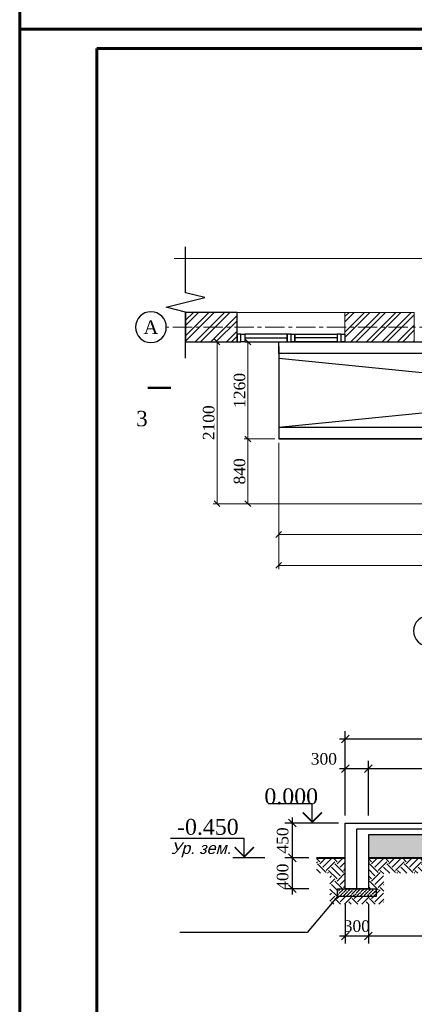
# Model space of a CAD drawing. Header units: millimetres. Extents: x 2063114 to 14983986, y -126020516 to 213791.
# Tile 30 of 256: x 2320392 to 2330635, y -1688291 to -1662751. Entities that reach past the tile are written whole.
import ezdxf
from ezdxf.enums import TextEntityAlignment as Align

# ---------------------------------------------------------------- set-up
doc = ezdxf.new("R2010")
doc.units = ezdxf.units.MM
doc.linetypes.add('CENTERX2', pattern=[4, 2.5, -0.5, 0.5, -0.5])
doc.linetypes.add('HIDDEN2', pattern=[4.7625, 3.175, -1.5875])
doc.layers.get('Defpoints').update_dxf_attribs({"color": 6, "lineweight": 35})
for name, color, linetype, lineweight in [('380', 7, 'Continuous', 40), ('_ASO_Окна', 142, 'Continuous', 18), ('АСО-оси', 24, 'CENTERX2', 20), ('АСО-Штриховка', 184, 'Continuous', 9), ('кирпич', 7, 'Continuous', 40)]:
    doc.layers.add(name, color=color, linetype=linetype, lineweight=lineweight)
doc.layers.add('_print', color=6, linetype='Continuous', lineweight=60, plot=False)
doc.layers.add('Окна', color=5, linetype='Continuous')
doc.layers.add('Полы', color=12, linetype='Continuous')
doc.styles.add('RUSS', font='russ', dxfattribs={"width": 0.75})
doc.styles.add('seviyorum', font='times.ttf')
doc.styles.add('SIMPLEX', font='times.ttf', dxfattribs={"width": 0.7})
doc.styles.get("Standard").update_dxf_attribs({"font": 'arial.ttf'})
doc.styles.add('TIMES', font='times.ttf')
doc.styles.add('Times New Roman', font='times.ttf')
doc.dimstyles.new('Dim(100)', dxfattribs={"dimscale": 100, "dimtxt": 3.5, "dimasz": 2, "dimexe": 2, "dimexo": 2, "dimgap": 1, "dimtad": 1, "dimdec": 0, "dimdsep": 46, "dimtxsty": 'SIMPLEX', "dimblk": 'OBLIQUE', "dimcen": 2.5, "dimdle": 1.5, "dimclrd": 256, "dimclre": 256, "dimclrt": 256, "dimadec": 0, "dimazin": 0, "dimtfac": 0.75, "dimtdec": 0, "dimtmove": 1, "dimatfit": 3, "dimfxl": 1, "dimtolj": 1, "dimtzin": 0, "dimlwd": -1, "dimlwe": -1, "dimarcsym": 0})
doc.dimstyles.new('Миржалол100', dxfattribs={"dimtxt": 300, "dimasz": 150, "dimexe": 100, "dimexo": 100, "dimgap": 63, "dimtad": 1, "dimdec": 0, "dimtxsty": 'Times New Roman', "dimblk": 'OBLIQUE', "dimcen": 100, "dimclrd": 256, "dimclre": 256, "dimclrt": 256, "dimadec": 0, "dimazin": 0, "dimtfac": 1, "dimtdec": 0, "dimtmove": 1, "dimatfit": 3, "dimfxl": 800, "dimlwd": 13, "dimlwe": 13, "dimarcsym": 0})
pattern_1 = [(45, (2362122.46, -1749103.66), (-202.0558, 202.0558), []), (45, (2362257.16, -1749103.66), (-202.0558, 202.0558), [])]

# ---------------------------------------------------------------- blocks, each defined once
blk = doc.blocks.new('MARK-POM')
at = {"linetype": 'Continuous'}
blk.add_circle((0, 0), 4, dxfattribs=at)
at = {"linetype": 'Continuous', "style": 'RUSS', "width": 0.75}
blk.add_attdef('ЌЋЊ…ђ', text='', height=3.5, dxfattribs=at).set_placement((0, 0), align=Align.MIDDLE)
blk = doc.blocks.new('*U125')
at = {"layer": 'Окна', "lineweight": 30}
for points in [[(50, 0), (0, 0), (0, 100), (50, 100)], [(50, 0), (100, 0), (100, 100), (50, 100)], [(700, 0), (650, 0), (650, 100), (700, 100)], [(700, 0), (750, 0), (750, 100), (700, 100)]]:
    blk.add_lwpolyline(points, close=True, dxfattribs=at)
at = {"layer": 'Окна', "ltscale": 0.5}
blk.add_lwpolyline([(100, 100), (650, 100), (650, 0), (100, 0)], close=True, dxfattribs=at)
at = {"layer": 'Окна', "lineweight": 30}
blk.add_lwpolyline([(100, 50), (650, 50)], dxfattribs=at)
blk = doc.blocks.new('*U126')
at = {"layer": 'Окна', "lineweight": 30}
for points in [[(50, 0), (0, 0), (0, 100), (50, 100)], [(50, 0), (100, 0), (100, 100), (50, 100)], [(700, 0), (650, 0), (650, 100), (700, 100)], [(700, 0), (750, 0), (750, 100), (700, 100)]]:
    blk.add_lwpolyline(points, close=True, dxfattribs=at)
at = {"layer": 'Окна', "ltscale": 0.5}
blk.add_lwpolyline([(100, 100), (650, 100), (650, 0), (100, 0)], close=True, dxfattribs=at)
at = {"layer": 'Окна', "lineweight": 30}
blk.add_lwpolyline([(100, 50), (650, 50)], dxfattribs=at)
blk = doc.blocks.new('_Oblique')
at = {"color": 0, "linetype": 'ByBlock', "lineweight": -2}
blk.add_line((-0.5, -0.5), (0.5, 0.5), dxfattribs=at)
blk = doc.blocks.new('*D1231')
at = {"linetype": 'Continuous', "lineweight": 13, "transparency": 16777216}
for p, q in [((2327115, -1673727), (2327115, -1676206)), ((2336115, -1675407), (2336115, -1676206)), ((2336115, -1676106), (2327115, -1676106))]:
    blk.add_line(p, q, dxfattribs=at)
at = {"layer": 'Defpoints', "color": 0, "lineweight": 30, "transparency": 16777216}
for p in [(2327115, -1673627), (2336115, -1675307), (2327115, -1676106)]:
    blk.add_point(p, dxfattribs=at)
at = {"lineweight": 13, "transparency": 16777216, "xscale": 150, "yscale": 150, "zscale": 150, "rotation": 180}
blk.add_blockref('_Oblique', (2327115, -1676106), dxfattribs=at)
at = {"lineweight": 13, "transparency": 16777216, "xscale": 150, "yscale": 150, "zscale": 150}
blk.add_blockref('_Oblique', (2336115, -1676106), dxfattribs=at)
at = {"transparency": 16777216, "insert": (2331615, -1675890), "char_height": 300, "attachment_point": 5, "style": 'Times New Roman'}
blk.add_mtext('4500', dxfattribs=at)
blk = doc.blocks.new('*D1198')
at = {"linetype": 'Continuous', "lineweight": 13, "transparency": 16777216}
for p, q in [((2326135, -1671107), (2326415, -1671107)), ((2326315, -1673627), (2326315, -1671107)), ((2327015, -1673627), (2326215, -1673627))]:
    blk.add_line(p, q, dxfattribs=at)
at = {"layer": 'Defpoints', "color": 0, "lineweight": 30, "transparency": 16777216}
for p in [(2326035, -1671107), (2326315, -1671107), (2327115, -1673627)]:
    blk.add_point(p, dxfattribs=at)
at = {"lineweight": 13, "transparency": 16777216, "xscale": 150, "yscale": 150, "zscale": 150}
for p, rotation in [((2326315, -1671107), 90), ((2326315, -1673627), 270)]:
    blk.add_blockref('_Oblique', p, dxfattribs=dict(at, rotation=rotation))
at = {"transparency": 16777216, "insert": (2326099, -1672367), "char_height": 300, "attachment_point": 5, "rotation": 90, "style": 'Times New Roman'}
blk.add_mtext('1260', dxfattribs=at)
blk = doc.blocks.new('*D1232')
at = {"linetype": 'Continuous', "lineweight": 13, "transparency": 16777216}
for p, q in [((2327015, -1673627), (2326215, -1673627)), ((2326315, -1673627), (2326315, -1675307)), ((2336015, -1675307), (2326215, -1675307))]:
    blk.add_line(p, q, dxfattribs=at)
at = {"layer": 'Defpoints', "color": 0, "lineweight": 30, "transparency": 16777216}
for p in [(2327115, -1673627), (2326315, -1675307), (2336115, -1675307)]:
    blk.add_point(p, dxfattribs=at)
at = {"lineweight": 13, "transparency": 16777216, "xscale": 150, "yscale": 150, "zscale": 150}
for p, rotation in [((2326315, -1673627), 90), ((2326315, -1675307), 270)]:
    blk.add_blockref('_Oblique', p, dxfattribs=dict(at, rotation=rotation))
at = {"transparency": 16777216, "insert": (2326099, -1674467), "char_height": 300, "attachment_point": 5, "rotation": 90, "style": 'Times New Roman'}
blk.add_mtext('840', dxfattribs=at)
blk = doc.blocks.new('*D1233')
at = {"linetype": 'Continuous', "lineweight": 13, "transparency": 16777216}
for p, q in [((2325858, -1671107), (2325415, -1671107)), ((2325515, -1675307), (2325515, -1671107)), ((2326215, -1675307), (2325415, -1675307))]:
    blk.add_line(p, q, dxfattribs=at)
at = {"layer": 'Defpoints', "color": 0, "lineweight": 30, "transparency": 16777216}
for p in [(2325515, -1671107), (2325958, -1671107), (2326315, -1675307)]:
    blk.add_point(p, dxfattribs=at)
at = {"lineweight": 13, "transparency": 16777216, "xscale": 150, "yscale": 150, "zscale": 150}
for p, rotation in [((2325515, -1671107), 90), ((2325515, -1675307), 270)]:
    blk.add_blockref('_Oblique', p, dxfattribs=dict(at, rotation=rotation))
at = {"transparency": 16777216, "insert": (2325299, -1673207), "char_height": 300, "attachment_point": 5, "rotation": 90, "style": 'Times New Roman'}
blk.add_mtext('2100', dxfattribs=at)
blk = doc.blocks.new('*D1199')
at = {"linetype": 'Continuous', "lineweight": 13, "transparency": 16777216}
for p, q in [((2327114, -1676207), (2327114, -1677007)), ((2346914, -1676207), (2346914, -1677007)), ((2327114, -1676907), (2346914, -1676907))]:
    blk.add_line(p, q, dxfattribs=at)
at = {"layer": 'Defpoints', "color": 0, "lineweight": 30, "transparency": 16777216}
for p in [(2327114, -1676107), (2346914, -1676107), (2346914, -1676907)]:
    blk.add_point(p, dxfattribs=at)
at = {"lineweight": 13, "transparency": 16777216, "xscale": 150, "yscale": 150, "zscale": 150, "rotation": 180}
blk.add_blockref('_Oblique', (2327114, -1676907), dxfattribs=at)
at = {"lineweight": 13, "transparency": 16777216, "xscale": 150, "yscale": 150, "zscale": 150}
blk.add_blockref('_Oblique', (2346914, -1676907), dxfattribs=at)
at = {"transparency": 16777216, "insert": (2337014, -1676691), "char_height": 300, "attachment_point": 5, "style": 'Times New Roman'}
blk.add_mtext('9900', dxfattribs=at)
blk = doc.blocks.new('*D1219')
at = {"ltscale": 300, "transparency": 16777216}
for p, q in [((2328843, -1685692), (2328843, -1686717)), ((2329443, -1685692), (2329443, -1686717)), ((2328693, -1686517), (2329593, -1686517))]:
    blk.add_line(p, q, dxfattribs=at)
at = {"layer": 'Defpoints', "color": 0, "lineweight": 30, "ltscale": 300, "transparency": 16777216}
for p in [(2328843, -1685492), (2329443, -1685492), (2329443, -1686517)]:
    blk.add_point(p, dxfattribs=at)
at = {"ltscale": 300, "transparency": 16777216, "xscale": 200, "yscale": 200, "zscale": 200, "rotation": 180}
blk.add_blockref('_Oblique', (2328843, -1686517), dxfattribs=at)
at = {"ltscale": 300, "transparency": 16777216, "xscale": 200, "yscale": 200, "zscale": 200}
blk.add_blockref('_Oblique', (2329443, -1686517), dxfattribs=at)
at = {"ltscale": 300, "transparency": 16777216, "insert": (2329143, -1686264), "char_height": 300, "attachment_point": 5, "style": 'Times New Roman'}
blk.add_mtext('\\A1;300', dxfattribs=at)
blk = doc.blocks.new('*D1220')
at = {"ltscale": 300, "transparency": 16777216}
for p, q in [((2329443, -1685692), (2329443, -1686717)), ((2339043, -1685692), (2339043, -1686717)), ((2329293, -1686517), (2339193, -1686517))]:
    blk.add_line(p, q, dxfattribs=at)
at = {"layer": 'Defpoints', "color": 0, "lineweight": 30, "ltscale": 300, "transparency": 16777216}
for p in [(2329443, -1685492), (2339043, -1685492), (2339043, -1686517)]:
    blk.add_point(p, dxfattribs=at)
at = {"ltscale": 300, "transparency": 16777216, "xscale": 200, "yscale": 200, "zscale": 200, "rotation": 180}
blk.add_blockref('_Oblique', (2329443, -1686517), dxfattribs=at)
at = {"ltscale": 300, "transparency": 16777216, "xscale": 200, "yscale": 200, "zscale": 200}
blk.add_blockref('_Oblique', (2339043, -1686517), dxfattribs=at)
at = {"ltscale": 300, "transparency": 16777216, "insert": (2334243, -1686264), "char_height": 300, "attachment_point": 5, "style": 'Times New Roman'}
blk.add_mtext('\\A1;4800', dxfattribs=at)
blk = doc.blocks.new('*D1222')
at = {"ltscale": 300, "transparency": 16777216}
for p, q in [((2327470, -1685442), (2327470, -1684342)), ((2327893, -1684492), (2327270, -1684492)), ((2327893, -1685292), (2327270, -1685292))]:
    blk.add_line(p, q, dxfattribs=at)
at = {"layer": 'Defpoints', "color": 0, "lineweight": 30, "ltscale": 300, "transparency": 16777216}
for p in [(2327470, -1684492), (2328093, -1684492), (2328093, -1685292)]:
    blk.add_point(p, dxfattribs=at)
at = {"ltscale": 300, "transparency": 16777216, "xscale": 200, "yscale": 200, "zscale": 200}
for p, rotation in [((2327470, -1684492), 90), ((2327470, -1685292), 270)]:
    blk.add_blockref('_Oblique', p, dxfattribs=dict(at, rotation=rotation))
at = {"ltscale": 300, "transparency": 16777216, "insert": (2327218, -1684981), "char_height": 300, "attachment_point": 5, "rotation": 90, "style": 'Times New Roman'}
blk.add_mtext('\\A1;400', dxfattribs=at)
blk = doc.blocks.new('*D1223')
at = {"ltscale": 300, "transparency": 16777216}
for p, q in [((2328843, -1683392), (2328843, -1681978)), ((2329443, -1683392), (2329443, -1681978)), ((2328693, -1682178), (2329593, -1682178))]:
    blk.add_line(p, q, dxfattribs=at)
at = {"layer": 'Defpoints', "color": 0, "lineweight": 30, "ltscale": 300, "transparency": 16777216}
for p in [(2329443, -1682178), (2328843, -1683592), (2329443, -1683592)]:
    blk.add_point(p, dxfattribs=at)
at = {"ltscale": 300, "transparency": 16777216, "xscale": 200, "yscale": 200, "zscale": 200, "rotation": 180}
blk.add_blockref('_Oblique', (2328843, -1682178), dxfattribs=at)
at = {"ltscale": 300, "transparency": 16777216, "xscale": 200, "yscale": 200, "zscale": 200}
blk.add_blockref('_Oblique', (2329443, -1682178), dxfattribs=at)
at = {"ltscale": 300, "transparency": 16777216, "insert": (2328287, -1681926), "char_height": 300, "attachment_point": 5, "style": 'Times New Roman'}
blk.add_mtext('\\A1;300', dxfattribs=at)
blk = doc.blocks.new('*D1224')
at = {"ltscale": 300, "transparency": 16777216}
for p, q in [((2329443, -1683392), (2329443, -1681978)), ((2339043, -1683392), (2339043, -1681978)), ((2329293, -1682178), (2339193, -1682178))]:
    blk.add_line(p, q, dxfattribs=at)
at = {"layer": 'Defpoints', "color": 0, "lineweight": 30, "ltscale": 300, "transparency": 16777216}
for p in [(2339043, -1682178), (2329443, -1683592), (2339043, -1683592)]:
    blk.add_point(p, dxfattribs=at)
at = {"ltscale": 300, "transparency": 16777216, "xscale": 200, "yscale": 200, "zscale": 200, "rotation": 180}
blk.add_blockref('_Oblique', (2329443, -1682178), dxfattribs=at)
at = {"ltscale": 300, "transparency": 16777216, "xscale": 200, "yscale": 200, "zscale": 200}
blk.add_blockref('_Oblique', (2339043, -1682178), dxfattribs=at)
at = {"ltscale": 300, "transparency": 16777216, "insert": (2334243, -1681926), "char_height": 300, "attachment_point": 5, "style": 'Times New Roman'}
blk.add_mtext('\\A1;4800', dxfattribs=at)
blk = doc.blocks.new('*U129')
at = {"color": 0, "linetype": 'ByBlock', "lineweight": -2}
blk.add_line((3, 0), (11.3, 0), dxfattribs=at)
at = {"color": 0, "linetype": 'ByBlock', "lineweight": -2, "const_width": 0.4}
blk.add_lwpolyline([(5.8, 2.78), (8.3, 0.28), (10.8, 2.78)], dxfattribs=at)
at = {"color": 0, "linetype": 'ByBlock', "lineweight": -2}
blk.add_lwpolyline([(8.3, 0), (8.3, 5), (27.45, 5)], dxfattribs=at)
at = {"color": 0, "linetype": 'ByBlock', "lineweight": -2, "style": 'seviyorum'}
blk.add_attdef('ОТМЕТКА', text='', height=4.1, dxfattribs=at).set_placement((17.76, 8.03), align=Align.MIDDLE_CENTER)
at = {"color": 0, "linetype": 'ByBlock', "lineweight": -2, "oblique": 15}
blk.add_attdef('НТЕКСТ', text='', height=3, dxfattribs=at).set_placement((19.55, 2.5), align=Align.MIDDLE_CENTER)
blk = doc.blocks.new('*U130')
at = {"color": 0, "linetype": 'ByBlock', "lineweight": -2}
blk.add_line((3, 0), (12.76, 0), dxfattribs=at)
at = {"color": 0, "linetype": 'ByBlock', "lineweight": -2, "const_width": 0.4}
blk.add_lwpolyline([(7.26, 2.78), (9.76, 0.28), (12.26, 2.78)], dxfattribs=at)
at = {"color": 0, "linetype": 'ByBlock', "lineweight": -2}
blk.add_lwpolyline([(9.76, 0), (9.76, 5), (21.26, 5)], dxfattribs=at)
at = {"color": 0, "linetype": 'ByBlock', "lineweight": -2, "style": 'seviyorum'}
blk.add_attdef('ОТМЕТКА', text='', height=4.1, dxfattribs=at).set_placement((15.23, 6.96), align=Align.MIDDLE_CENTER)
at = {"color": 0, "linetype": 'ByBlock', "lineweight": -2, "oblique": 15}
blk.add_attdef('НТЕКСТ', text='', height=3, dxfattribs=at).set_placement((21.01, 2.5), align=Align.MIDDLE_CENTER)
blk = doc.blocks.new('*D1209')
at = {"ltscale": 300, "transparency": 16777216}
for p, q in [((2328843, -1681978), (2328843, -1681209)), ((2339643, -1681978), (2339643, -1681209)), ((2328693, -1681409), (2339793, -1681409))]:
    blk.add_line(p, q, dxfattribs=at)
at = {"layer": 'Defpoints', "color": 0, "lineweight": 30, "ltscale": 300, "transparency": 16777216}
for p in [(2339643, -1681409), (2328843, -1682178), (2339643, -1682178)]:
    blk.add_point(p, dxfattribs=at)
at = {"ltscale": 300, "transparency": 16777216, "xscale": 200, "yscale": 200, "zscale": 200, "rotation": 180}
blk.add_blockref('_Oblique', (2328843, -1681409), dxfattribs=at)
at = {"ltscale": 300, "transparency": 16777216, "xscale": 200, "yscale": 200, "zscale": 200}
blk.add_blockref('_Oblique', (2339643, -1681409), dxfattribs=at)
at = {"ltscale": 300, "transparency": 16777216, "insert": (2334243, -1681157), "char_height": 300, "attachment_point": 5, "style": 'Times New Roman'}
blk.add_mtext('\\A1;5400', dxfattribs=at)
blk = doc.blocks.new('*D1235')
at = {"ltscale": 300, "transparency": 16777216}
for p, q in [((2327470, -1684642), (2327470, -1683442)), ((2328134, -1683592), (2327270, -1683592)), ((2327893, -1684492), (2327270, -1684492))]:
    blk.add_line(p, q, dxfattribs=at)
at = {"layer": 'Defpoints', "color": 0, "lineweight": 30, "ltscale": 300, "transparency": 16777216}
for p in [(2327470, -1683592), (2328334, -1683592), (2328093, -1684492)]:
    blk.add_point(p, dxfattribs=at)
at = {"ltscale": 300, "transparency": 16777216, "xscale": 200, "yscale": 200, "zscale": 200}
for p, rotation in [((2327470, -1683592), 90), ((2327470, -1684492), 270)]:
    blk.add_blockref('_Oblique', p, dxfattribs=dict(at, rotation=rotation))
at = {"ltscale": 300, "transparency": 16777216, "insert": (2327218, -1684042), "char_height": 300, "attachment_point": 5, "rotation": 90, "style": 'Times New Roman'}
blk.add_mtext('\\A1;450', dxfattribs=at)
blk = doc.blocks.new('*U1590')
at = {"color": 0, "ltscale": 25}
blk.add_lwpolyline([(-59400, 42000), (0, 42000), (0, 0), (-59400, 0)], close=True, dxfattribs=at)
at = {"color": 0, "lineweight": 60, "ltscale": 25}
blk.add_lwpolyline([(-57400, 41500), (-500, 41500), (-500, 500), (-57400, 500)], close=True, dxfattribs=at)

msp = doc.modelspace()

# ---------------------------------------------------------------- hatches: boundary and pattern name
at = {"lineweight": 5}
h = msp.add_hatch(dxfattribs=at)
h.set_pattern_fill('ANSI32', scale=30)
h.set_pattern_definition(pattern_1)
h.paths.add_polyline_path([(2324698.2887, -1671106.76126), (2326034.74975, -1671106.76126), (2326034.74975, -1670346.76126), (2324698.2887, -1670346.76126)])
h = msp.add_hatch(dxfattribs=at)
h.set_pattern_fill('ANSI32', scale=30)
h.set_pattern_definition(pattern_1)
h.paths.add_polyline_path([(2328834.74975, -1671106.76126), (2330634.74975, -1671106.76126), (2330634.74975, -1670346.76126), (2328834.74975, -1670346.76126)])
h = msp.add_hatch()
h.set_pattern_fill('GRAVEL', color=256, scale=500)
h.set_pattern_definition([(228.0127875, (182247.51, -1204170.54), (-4000, -4500), [67.268, -6659.54402]), (184.9697407, (182202.51, -1204220.54), (6000, 500), [115.434, -11427.96238]), (132.510447, (182087.51, -1204230.54), (5000, -5500), [81.394, -8058.0163]), (267.273689, (181892.51, -1204355.54), (500, 10000), [105.119, -10406.77902]), (292.8336542, (181887.51, -1204460.54), (-2500, 6000), [103.0775, -10204.68656]), (357.273689, (181927.51, -1204555.54), (-10000, 500), [105.119, -10406.77902]), (37.6942405, (182032.51, -1204560.54), (-6500, -5000), [139.0145, -13762.42427]), (72.2553284, (182142.51, -1204475.54), (3500, 11000), [131.244, -12993.16075]), (121.4295656, (182182.51, -1204350.54), (-4000, 6500), [105.475, -10442.03655]), (175.2363583, (182127.51, -1204260.54), (5500, -500), [120.416, -5900.38129]), (222.3974378, (182007.51, -1204250.539), (-6000, -5500), [155.724, -15416.6875]), (138.8140748, (182387.51, -1204360.54), (-3500, 3000), [53.1505, -5261.92241]), (171.4692344, (182347.51, -1204325.54), (6500, -1000), [101.1185, -10010.75571]), (225, (182247.5, -1204310.54), (-6e-14, -500), [70.7105, -636.39628]), (203.1985905, (182212.51, -1204250.54), (2500, 1000), [38.079, -3769.80755]), (291.8014095, (182177.51, -1204265.54), (-500, 1500), [53.8515, -2638.7309]), (30.9637565, (182197.51, -1204315.54), (1500, 1000), [87.4645, -2828.01145]), (161.565051, (182272.51, -1204270.54), (1000, -500), [63.2455, -1517.89333]), (16.3895403, (181887.51, -1204265.54), (5000, 1500), [88.6, -8771.42257]), (70.346176, (181972.51, -1204240.54), (-2000, -5500), [74.3305, -7358.70387]), (293.1985905, (182272.51, -1204170.54), (-1000, 2500), [76.1575, -3731.72905]), (343.6104597, (182302.51, -1204240.54), (-5000, 1500), [88.6, -8771.42257]), (339.4439548, (181887.51, -1204575.54), (-2500, 1000), [85.44, -4186.56187]), (294.7751406, (181967.51, -1204605.54), (-2500, 5500), [71.589, -7087.32153]), (66.8014095, (182277.51, -1204670.54), (1000, 2500), [76.1575, -3731.72905]), (17.3540246, (182307.51, -1204600.54), (-6500, -2000), [83.8155, -8297.71181]), (69.4439548, (182032.51, -1204670.54), (-1000, -2500), [42.72, -4229.28187]), (101.3099325, (182247.51, -1204670.54), (-500, 2000), [25.495, -2524.01476]), (165.9637565, (182242.51, -1204645.54), (1500, -500), [103.0775, -1958.47531]), (186.009006, (182142.51, -1204620.54), (5000, 500), [95.525, -9456.96159]), (303.6900675, (182197.51, -1204360.54), (-500, 1000), [72.111, -1730.66464]), (353.1572266, (182237.51, -1204420.54), (8500, -1000), [125.897, -12463.78131]), (60.945396, (182362.51, -1204435.54), (-2000, -3500), [51.478, -5096.33707]), (90, (182387.5, -1204390.54), (-500, 500), [30, -470]), (120.2564372, (182132.51, -1204605.54), (2000, -3500), [69.462, -6876.76]), (48.0127875, (182097.51, -1204545.54), (4000, 4500), [134.536, -6592.27602]), (0, (182187.5, -1204445.54), (500, 500), [130, -370]), (325.3048465, (182317.51, -1204445.54), (5000, -3500), [79.057, -7826.63715]), (254.054604, (182382.51, -1204490.54), (-500, -2000), [72.801, -3567.25394]), (207.6459754, (182362.51, -1204560.54), (-9500, -5000), [118.5325, -11734.73709]), (175.4260787, (182257.51, -1204615.54), (-6500, 500), [125.3995, -12414.5367])])
h.paths.add_polyline_path([(2329443.40747, -1683891.79039), (2329443.40747, -1684491.79039), (2339043.40747, -1684491.79039), (2339043.40747, -1683891.79039)])
h = msp.add_hatch()
h.set_pattern_fill('ANSI36', color=256, scale=500)
h.set_pattern_definition([(45, (1317002.46, -717370.04), (33.1456304, 121.533978), [156.25, -31.25, 0, -31.25])])
h.paths.add_polyline_path([(2328643.40747, -1685291.79039), (2328643.40747, -1685491.79039), (2329643.40747, -1685491.79039), (2329643.40747, -1685291.79039)])
at = {"layer": 'АСО-Штриховка', "linetype": 'HIDDEN2', "lineweight": 13}
h = msp.add_hatch(dxfattribs=at)
h.set_pattern_fill('EARTH', color=0, scale=50, angle=45)
h.set_pattern_definition([(45, (2119556.66, -2079947.78), (0, 449.0128), [317.5, -317.5]), (45, (2119472.47, -2079863.6), (0, 449.0128), [317.5, -317.5]), (45, (2119388.28, -2079779.4), (0, 449.0128), [317.5, -317.5]), (135, (2119388.28, -2079723.27), (-449.0128, 0), [317.5, -317.5]), (135, (2119472.47, -2079639.08), (-449.0128, 0), [317.5, -317.5]), (135, (2119556.66, -2079554.9), (-449.0128, 0), [317.5, -317.5])])
h.paths.add_polyline_path([(2328092.81055, -1684491.79039), (2328843.40747, -1684491.79039), (2328843.40747, -1685291.79039), (2328643.40747, -1685291.79039), (2328643.40747, -1685491.79039), (2329643.40747, -1685491.79039), (2329643.40747, -1685291.79039), (2329443.40747, -1685291.79039), (2329443.40747, -1684527.20059), (2329514.22786, -1684491.79039), (2337532.58708, -1684491.79039), (2339043.40747, -1684527.20059), (2339043.40747, -1685291.79039), (2338843.40747, -1685291.79039), (2338843.40747, -1685491.79039), (2339843.40747, -1685491.79039), (2339843.40747, -1685291.79039), (2339643.40747, -1685291.79039), (2339643.40747, -1684491.79039), (2340715.33791, -1684491.79039), (2340715.33791, -1684891.79039), (2340043.40747, -1684891.79039), (2340043.40747, -1685691.79039), (2338643.40747, -1685691.79039), (2338643.40747, -1684891.79039), (2329843.40747, -1684891.79039), (2329843.40747, -1685691.79039), (2328443.40747, -1685691.79039), (2328443.40747, -1684891.79039), (2328092.81055, -1684891.79039)])

# ---------------------------------------------------------------- linework, layer by layer
at = {"lineweight": 30}
for p in [(2327114.74975, -1671226.76126), (2336114.74975, -1673626.76126)]:
    msp.add_line(p, (2327114.74975, -1673626.76126), dxfattribs=at)
at = {"lineweight": 40}
for p, q in [((2328092.81055, -1684491.79039), (2328843.40747, -1684491.79039)), ((2329443.40747, -1684491.79039), (2339043.40747, -1684491.79039))]:
    msp.add_line(p, q, dxfattribs=at)
msp.add_lwpolyline([(2324698.2887, -1671106.76126), (2326034.74975, -1671106.76126), (2326034.74975, -1670346.76126), (2324698.2887, -1670346.76126)], close=True)
at = {"lineweight": 18}
msp.add_lwpolyline([(2326034.74975, -1670346.76126), (2328834.74975, -1670346.76126)], dxfattribs=at)
at = {"lineweight": 30}
for points in [[(2327114.74975, -1671106.76126), (2336114.74975, -1671106.76126), (2336114.74975, -1671406.76126), (2327114.74975, -1671406.76126)], [(2327114.74975, -1673626.76126), (2336114.74975, -1673626.76126), (2336114.74975, -1673326.76126), (2327114.74975, -1673326.76126)], [(2328843.40747, -1683591.79039), (2339643.40747, -1683591.79039), (2339643.40747, -1685291.79039), (2339043.40747, -1685291.79039), (2339043.40747, -1684527.20059), (2339043.40747, -1683891.79039), (2329443.40747, -1683891.79039), (2329443.40747, -1684527.20059), (2329443.40747, -1685291.79039), (2328843.40747, -1685291.79039)], [(2328643.40747, -1685291.79039), (2329643.40747, -1685291.79039), (2329643.40747, -1685491.79039), (2328643.40747, -1685491.79039)]]:
    msp.add_lwpolyline(points, close=True, dxfattribs=at)
at = {"lineweight": 25}
msp.add_lwpolyline([(2327114.74975, -1671526.76126), (2336114.74975, -1672426.76126), (2327114.74975, -1673326.76126)], dxfattribs=at)
at = {"lineweight": 20}
msp.add_lwpolyline([(2324315.32381, -1672297.59429, 60, 60, 0), (2323715.32381, -1672297.59429, 60, 60, 0), (2323915.32381, -1672297.59429, 0, 80, 0), (2323915.32381, -1672697.59429, 0, 0, 0), (2323915.32381, -1673297.59429, 0, 0, 0)], format="xyseb", dxfattribs=at)
at = {"color": 5, "lineweight": 30}
msp.add_lwpolyline([(2329143.40747, -1685291.79039), (2329143.40747, -1683741.79039), (2330678.81767, -1683741.79039), (2339343.40747, -1683741.79039), (2339343.40747, -1685291.79039)], dxfattribs=at)
msp.add_lwpolyline([(2328643.40747, -1685491.79039), (2327855.2445, -1686426.29232), (2324551.98129, -1686426.29232)])
at = {"layer": '380', "lineweight": 18, "ltscale": 100}
msp.add_lwpolyline([(2324698.2887, -1671106.76126), (2326034.74975, -1671106.76126), (2326034.74975, -1670346.76126), (2324698.2887, -1670346.76126)], dxfattribs=at)
msp.add_lwpolyline([(2330634.74975, -1670346.76126), (2328834.74975, -1670346.76126), (2328834.74975, -1671106.76126), (2330634.74975, -1671106.76126)], close=True, dxfattribs=at)
at = {"layer": '_print', "ltscale": 100}
for points in [[(2379792.08613, -1663001.43901), (2320392.08613, -1663001.43901), (2320392.08613, -1621001.43901), (2379792.08613, -1621001.43901)], [(2379792.08613, -1705001.43901), (2320392.08613, -1705001.43901), (2320392.08613, -1663001.43901), (2379792.08613, -1663001.43901)]]:
    msp.add_lwpolyline(points, close=True, dxfattribs=at)
at = {"layer": 'АСО-оси', "color": 7, "ltscale": 200}
msp.add_line((2348067.22596, -1670726.76126), (2324198.2887, -1670726.76126), dxfattribs=at)
at = {"layer": 'кирпич', "color": 0, "lineweight": 18}
msp.add_line((2336114.74975, -1671106.76126), (2327114.74975, -1671106.76126), dxfattribs=at)
at = {"layer": 'Полы', "color": 7, "lineweight": 18}
msp.add_lwpolyline([(2324398.2887, -1668944.9012), (2324698.2887, -1668944.9012), (2334832.75733, -1668944.9012), (2334957.75733, -1668444.9012), (2335207.75733, -1669444.9012), (2335332.75733, -1668944.9012), (2348067.22596, -1668944.9012), (2348367.22596, -1668944.9012)], dxfattribs=at)
at = {"layer": 'Полы', "color": 7}
msp.add_lwpolyline([(2324698.2887, -1671526.76126), (2324698.2887, -1671226.76126), (2324698.2887, -1670335.83123), (2324198.2887, -1670210.83123), (2325198.2887, -1669960.83123), (2324698.2887, -1669835.83123), (2324698.2887, -1668944.9012), (2324698.2887, -1668644.9012)], dxfattribs=at)

# ---------------------------------------------------------------- block references
for p in [(2379792.08613, -1663001.43901), (2379792.08613, -1705001.43901)]:
    msp.add_blockref('*U1590', p)
at = {"color": 7, "ltscale": 200}
ref = msp.add_blockref('MARK-POM', (2323798.2887, -1670726.76126), dxfattribs=dict(at, xscale=-100, yscale=100, zscale=100))
ref.add_attrib('ЌЋЊ…ђ', 'A', dxfattribs={"color": 0, "linetype": 'Continuous', "height": 350, "style": 'TIMES'}).set_placement((2323798.2887, -1670726.76126), align=Align.MIDDLE_CENTER)
ref = msp.add_blockref('MARK-POM', (2331014.74975, -1678606.76126), dxfattribs=dict(at, xscale=-100, yscale=100, zscale=100))
ref.add_attrib('ЌЋЊ…ђ', '3', dxfattribs={"color": 0, "linetype": 'Continuous', "height": 350, "style": 'TIMES'}).set_placement((2331014.74975, -1678606.76126), align=Align.MIDDLE_CENTER)
at = {"ltscale": 300}
ref = msp.add_blockref('*U130', (2328963.32589, -1683591.79039), dxfattribs=dict(at, xscale=-100, yscale=100, zscale=100))
ref.add_attrib('ОТМЕТКА', '0.000', dxfattribs={"color": 0, "linetype": 'ByBlock', "lineweight": -2, "height": 410, "style": 'seviyorum'}).set_placement((2327439.92695, -1682895.75159), align=Align.MIDDLE_CENTER)
ref = msp.add_blockref('*U129', (2327052.56727, -1684491.79039), dxfattribs=dict(at, xscale=-100, yscale=100, zscale=100))
ref.add_attrib('ОТМЕТКА', '-0.450', dxfattribs={"color": 0, "linetype": 'ByBlock', "lineweight": -2, "height": 410, "style": 'seviyorum'}).set_placement((2325276.10712, -1683688.31968), align=Align.MIDDLE_CENTER)
ref.add_attrib('НТЕКСТ', 'Ур. зем.', dxfattribs={"color": 0, "linetype": 'ByBlock', "lineweight": -2, "height": 300, "oblique": 15}).set_placement((2325098.01392, -1684241.79039), align=Align.MIDDLE_CENTER)
at = {"layer": '_ASO_Окна', "lineweight": 18, "yscale": 2, "zscale": 2, "rotation": 180}
for name, p, xscale in [('*U126', (2326034.74975, -1670906.76126), -2), ('*U125', (2328834.74975, -1670906.76126), 2)]:
    msp.add_blockref(name, p, dxfattribs=dict(at, xscale=xscale))

# ---------------------------------------------------------------- texts
at = {"style": 'Times New Roman'}
msp.add_text('3', height=400, dxfattribs=at).set_placement((2323715.32381, -1672897.59429), align=Align.TOP_RIGHT)

# ---------------------------------------------------------------- dimensions: what is measured, and where the dimension line sits
for base, p1, p2, picture, middle in [((2325514.74975, -1671106.76126), (2326314.74975, -1675306.76126), (2325958.46658, -1671106.76126), '*D1233', (2325299.15422, -1673206.76126)), ((2326314.74975, -1671106.76126), (2327114.74975, -1673626.76126), (2326034.74975, -1671106.76126), '*D1198', (2326099.15422, -1672366.76126)), ((2326314.74975, -1675306.76126), (2327114.74975, -1673626.76126), (2336114.74975, -1675306.76126), '*D1232', (2326099.15422, -1674466.76126))]:
    dim = msp.add_linear_dim(base=base, p1=p1, p2=p2, angle=90, dimstyle='Миржалол100', override={"dimlfac": 0.5})
    dim.commit()
    dim.dimension.update_dxf_attribs({"geometry": picture, "text_midpoint": middle})
for base, p1, p2, picture, middle in [((2327114.74975, -1676105.74692), (2336114.74975, -1675306.76126), (2327114.74975, -1673626.76126), '*D1231', (2331614.74975, -1675890.15139)), ((2346913.73541, -1676906.76126), (2327113.73541, -1676106.76126), (2346913.73541, -1676106.76126), '*D1199', (2337013.73541, -1676690.73314))]:
    dim = msp.add_linear_dim(base=base, p1=p1, p2=p2, dimstyle='Миржалол100', override={"dimlfac": 0.5})
    dim.commit()
    dim.dimension.update_dxf_attribs({"geometry": picture, "text_midpoint": middle})
at = {"ltscale": 300}
for base, p1, p2, override, picture, middle in [((2339643.40747, -1681409.11122), (2328843.40747, -1682178.28293), (2339643.40747, -1682178.28293), {"dimtxt": 3, "dimlfac": 0.5, "dimtxsty": 'Times New Roman'}, '*D1209', (2334243.40747, -1681156.51569)), ((2339043.40747, -1682178.28293), (2329443.40747, -1683591.79039), (2339043.40747, -1683591.79039), {"dimtxt": 3, "dimlfac": 0.5, "dimtxsty": 'Times New Roman'}, '*D1224', (2334243.40747, -1681925.6874)), ((2339043.40747, -1686516.57775), (2329443.40747, -1685491.79039), (2339043.40747, -1685491.79039), {"dimtxt": 3, "dimlfac": 0.5, "dimtxsty": 'Times New Roman', "dimclrt": 256}, '*D1220', (2334243.40747, -1686263.98222))]:
    dim = msp.add_linear_dim(base=base, p1=p1, p2=p2, dimstyle='Dim(100)', override=override, dxfattribs=at)
    dim.commit()
    dim.dimension.update_dxf_attribs({"geometry": picture, "text_midpoint": middle})
for base, p1, p2, override, picture, middle in [((2329443.40747, -1682178.28293), (2328843.40747, -1683591.79039), (2329443.40747, -1683591.79039), {"dimtxt": 3, "dimlfac": 0.5, "dimtxsty": 'Times New Roman'}, '*D1223', (2328287.10156, -1682178.28293)), ((2329443.40747, -1686516.57775), (2328843.40747, -1685491.79039), (2329443.40747, -1685491.79039), {"dimtxt": 3, "dimlfac": 0.5, "dimtxsty": 'Times New Roman', "dimclrt": 256}, '*D1219', (2329143.40747, -1686516.57775))]:
    dim = msp.add_linear_dim(base=base, p1=p1, p2=p2, dimstyle='Dim(100)', override=override, dxfattribs=at)
    dim.commit()
    dim.dimension.update_dxf_attribs({"geometry": picture, "text_midpoint": middle, "dimtype": 160})
dim = msp.add_linear_dim(base=(2327470.441, -1683591.79039), p1=(2328092.81055, -1684491.79039), p2=(2328334.26164, -1683591.79039), angle=90, dimstyle='Dim(100)', override={"dimtxt": 3, "dimlfac": 0.5, "dimtxsty": 'Times New Roman'}, dxfattribs=at)
dim.commit()
dim.dimension.update_dxf_attribs({"geometry": '*D1235', "text_midpoint": (2327217.84547, -1684041.79039)})
dim = msp.add_linear_dim(base=(2327470.441, -1684491.79039), p1=(2328092.81055, -1685291.79039), p2=(2328092.81055, -1684491.79039), angle=90, dimstyle='Dim(100)', override={"dimtxt": 3, "dimlfac": 0.5, "dimtxsty": 'Times New Roman'}, dxfattribs=at)
dim.commit()
dim.dimension.update_dxf_attribs({"geometry": '*D1222', "text_midpoint": (2327470.441, -1684980.5399), "dimtype": 160})

doc.saveas('drawing.dxf')
